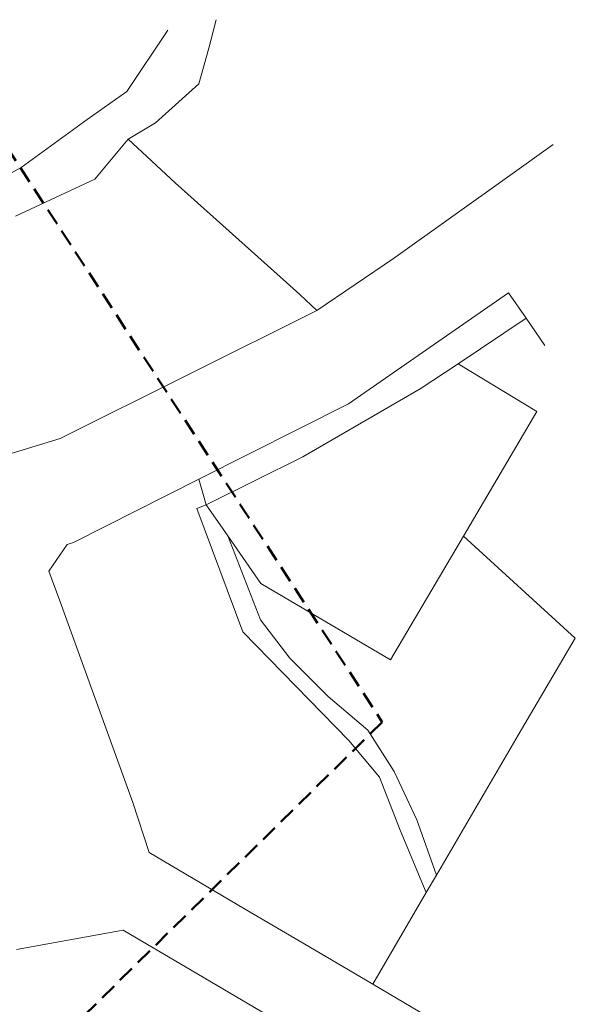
# Model space of a CAD drawing. Header units: metres. Extents: x 7395843 to 7396481, y 5813989 to 5814286.
# Tile 8 of 8: x 7396390 to 7396473, y 5814117 to 5814264. Entities that reach past the tile are written whole.
import ezdxf

# ---------------------------------------------------------------- set-up
doc = ezdxf.new("R2010")
doc.units = ezdxf.units.M
doc.linetypes.add('( Dashed )', pattern=[0.75, 0.5, -0.25])
doc.linetypes.add('EGKK', pattern=[2, 1.5, -0.5])
doc.layers.add('AKP-Zasięg aktualizacji map', color=152, linetype='( Dashed )', lineweight=50)
doc.layers.add('Kontury', color=3, linetype='EGKK', lineweight=18)

msp = doc.modelspace()

# ---------------------------------------------------------------- linework, layer by layer
at = {"layer": 'AKP-Zasięg aktualizacji map', "ltscale": 5, "transparency": 33554508}
for p, q in [((7396386.17, 5814248.1), (7396444.37, 5814159.04)), ((7396444.37, 5814159.04), (7396372.89, 5814088.73))]:
    msp.add_line(p, q, dxfattribs=at)
at = {"layer": 'Kontury', "linetype": 'Continuous', "transparency": 33554508}
for p, q in [((7396418.46, 5814259.72), (7396419.53, 5814263.96)), ((7396406.2, 5814253.23), (7396412.31, 5814262.38)), ((7396416.93, 5814254.36), (7396418.46, 5814259.72)), ((7396410.45, 5814248.53), (7396416.93, 5814254.36)), ((7396400.25, 5814249.06), (7396406.2, 5814253.23)), ((7396390.4, 5814241.88), (7396400.25, 5814249.06)), ((7396406.39, 5814246.09), (7396410.45, 5814248.53)), ((7396406.39, 5814246.09), (7396401.41, 5814240.14)), ((7396413.42, 5814239.58), (7396406.39, 5814246.09)), ((7396469.93, 5814245.3), (7396463.45, 5814240.67)), ((7396386.68, 5814239.84), (7396390.4, 5814241.88)), ((7396401.41, 5814240.14), (7396389.54, 5814234.63)), ((7396463.45, 5814240.67), (7396446.07, 5814228.28)), ((7396430.04, 5814224.72), (7396413.42, 5814239.58)), ((7396446.07, 5814228.28), (7396434.61, 5814220.54)), ((7396432.03, 5814222.9), (7396430.04, 5814224.72)), ((7396434.61, 5814220.54), (7396432.03, 5814222.9)), ((7396463.27, 5814223.15), (7396439.35, 5814206.58)), ((7396465.91, 5814219.38), (7396463.27, 5814223.15)), ((7396396.23, 5814201.4), (7396434.61, 5814220.54)), ((7396455.74, 5814212.53), (7396465.91, 5814219.38)), ((7396465.91, 5814219.38), (7396468.7, 5814215.27)), ((7396450.06, 5814208.8), (7396455.74, 5814212.53)), ((7396467.5, 5814205.42), (7396455.74, 5814212.53)), ((7396432.49, 5814198.64), (7396450.06, 5814208.8)), ((7396439.35, 5814206.58), (7396416.94, 5814195.31)), ((7396456.51, 5814186.79), (7396467.5, 5814205.42)), ((7396357.17, 5814189.52), (7396396.23, 5814201.4)), ((7396418.05, 5814191.51), (7396432.49, 5814198.64)), ((7396416.94, 5814195.31), (7396398.2, 5814185.88)), ((7396418.05, 5814191.51), (7396416.94, 5814195.31)), ((7396416.67, 5814190.93), (7396418.05, 5814191.51)), ((7396423.55, 5814172.53), (7396416.67, 5814190.93)), ((7396421.28, 5814186.86), (7396418.05, 5814191.51)), ((7396398.2, 5814185.88), (7396397.26, 5814185.58)), ((7396426.18, 5814174.29), (7396421.28, 5814186.86)), ((7396421.28, 5814186.86), (7396426.23, 5814179.74)), ((7396445.62, 5814168.32), (7396456.51, 5814186.79)), ((7396456.51, 5814186.79), (7396473.25, 5814171.57)), ((7396397.26, 5814185.58), (7396394.52, 5814181.6)), ((7396394.52, 5814181.6), (7396396.15, 5814177.15)), ((7396426.23, 5814179.74), (7396445.62, 5814168.32)), ((7396396.15, 5814177.15), (7396407.06, 5814147.01)), ((7396430.58, 5814168.58), (7396426.18, 5814174.29)), ((7396439.36, 5814156.28), (7396423.55, 5814172.53)), ((7396464.72, 5814157.1), (7396473.25, 5814171.57)), ((7396436.29, 5814162.87), (7396430.58, 5814168.58)), ((7396442.22, 5814157.82), (7396436.29, 5814162.87)), ((7396446.17, 5814151.67), (7396442.22, 5814157.82)), ((7396443.97, 5814150.79), (7396439.36, 5814156.28)), ((7396452.47, 5814136.16), (7396464.72, 5814157.1)), ((7396447.05, 5814142.88), (7396443.97, 5814150.79)), ((7396449.55, 5814144.42), (7396446.17, 5814151.67)), ((7396407.06, 5814147.01), (7396409.53, 5814139.54)), ((7396452.47, 5814136.16), (7396449.55, 5814144.42)), ((7396450.96, 5814133.57), (7396447.05, 5814142.88)), ((7396409.53, 5814139.54), (7396423.8, 5814131.15)), ((7396450.96, 5814133.57), (7396452.47, 5814136.16)), ((7396442.96, 5814119.9), (7396450.96, 5814133.57)), ((7396423.8, 5814131.15), (7396433.39, 5814125.52)), ((7396405.62, 5814127.95), (7396389.71, 5814125.05)), ((7396417.75, 5814120.84), (7396405.62, 5814127.95)), ((7396433.39, 5814125.52), (7396442.96, 5814119.9)), ((7396436.89, 5814109.6), (7396417.75, 5814120.84)), ((7396462.1, 5814108.65), (7396442.96, 5814119.9))]:
    msp.add_line(p, q, dxfattribs=at)

doc.saveas('drawing.dxf')
